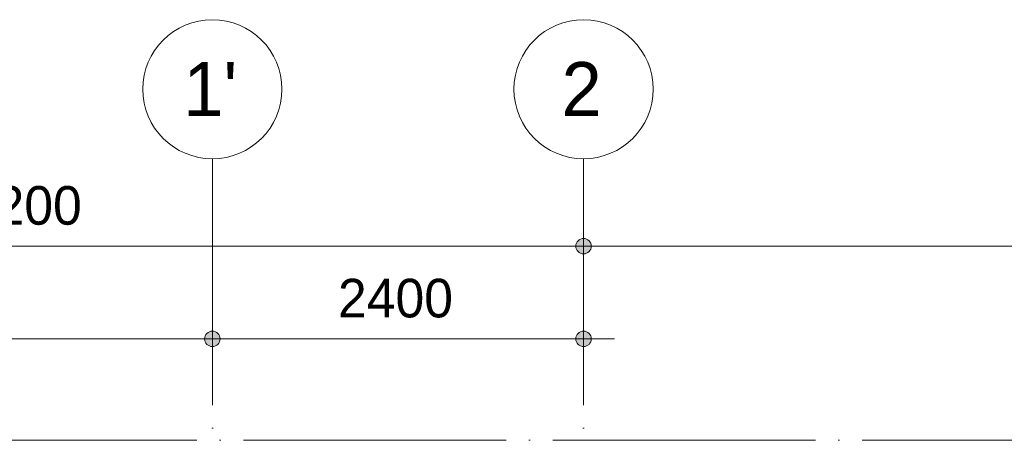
# Model space of a CAD drawing. Header units: millimetres. Extents: x 4517 to 474157, y -4632 to 9900.
# Tile 25 of 114: x 175989 to 182356, y 7165 to 9900. Entities that reach past the tile are written whole.
import ezdxf

# ---------------------------------------------------------------- set-up
doc = ezdxf.new("R2010")
doc.units = ezdxf.units.MM
doc.linetypes.add('WSP_stramienlijn', pattern=[2000, 1700, -150, 0, -150])
for name, color, linetype, lineweight in [('00_maatvoering', 8, 'Continuous', 13), ('00_maatvoering-100', 8, 'Continuous', 13), ('07_stramien', 4, 'Continuous', 13), ('07_stramien - levels', 7, 'Continuous', 13)]:
    doc.layers.add(name, color=color, linetype=linetype, lineweight=lineweight)
doc.styles.add('Revittext', font='txt', dxfattribs={"height": 250})
doc.styles.add('Revittext_2', font='txt', dxfattribs={"height": 350})
doc.dimstyles.new('WSP_25_-_transparant', dxfattribs={"dimscale": 304.8, "dimtxt": 252.223969, "dimasz": 1.312336, "dimexe": 0.656168, "dimexo": 0.0625, "dimgap": 0.213255, "dimtad": 1, "dimdec": 0, "dimzin": 0, "dimdsep": 46, "dimtxsty": 'Revittext', "dimblk1": 'DOTSMALL', "dimblk2": 'DOTSMALL', "dimsah": 1, "dimcen": 0.09, "dimdle": 0.656168, "dimazin": 0, "dimtfac": 1, "dimtdec": 4, "dimtix": 1, "dimtmove": 0, "dimatfit": 3, "dimfxl": 0.656168, "dimfxlon": 1, "dimtvp": 1, "dimtolj": 1, "dimtzin": 0, "dimarcsym": 2})

# ---------------------------------------------------------------- blocks, each defined once
blk = doc.blocks.new('Grid - Stramienbol 9_0mm-3500-as D')
at = {"layer": '07_stramien'}
blk.add_circle((5000, 9450), 450, dxfattribs=at)
blk = doc.blocks.new('DIMBLOCK47-as D')
at = {"layer": '00_maatvoering-100'}
h = blk.add_hatch(color=256, dxfattribs=at)
edge = h.paths.add_edge_path()
edge.add_arc((172435.2, 8434.4), 50, 0, 360)
h = blk.add_hatch(color=256, dxfattribs=at)
edge = h.paths.add_edge_path()
edge.add_arc((179635.2, 8434.4), 50, 0, 360)
for p, q in [((172435.2, 8634.4), (172435.2, 8234.4)), ((172435.2, 8434.4), (172435.2, 8634.4)), ((179635.2, 8634.4), (179635.2, 8234.4)), ((179635.2, 8434.4), (179635.2, 8634.4)), ((172435.2, 8434.4), (179635.2, 8434.4))]:
    blk.add_line(p, q, dxfattribs=at)
for centre in [(172435.2, 8434.4), (179635.2, 8434.4)]:
    blk.add_circle(centre, 50, dxfattribs=at)
at = {"layer": '00_maatvoering-100', "color": 0, "insert": (175647.2, 8823.2), "char_height": 250, "width": 931.288, "attachment_point": 1, "line_spacing_factor": 0.931288, "style": 'Revittext'}
blk.add_mtext('7200', dxfattribs=at)
blk = doc.blocks.new('_DotSmall')
at = {"color": 0, "linetype": 'ByBlock', "const_width": 0.5}
blk.add_lwpolyline([(-0.0625, 0, 1), (0.0625, 0, 1)], format="xyb", close=True, dxfattribs=at)
blk = doc.blocks.new('DIMBLOCK48-as D')
at = {"layer": '00_maatvoering-100'}
h = blk.add_hatch(color=256, dxfattribs=at)
edge = h.paths.add_edge_path()
edge.add_arc((179635.2, 8434.4), 50, 0, 360)
h = blk.add_hatch(color=256, dxfattribs=at)
edge = h.paths.add_edge_path()
edge.add_arc((186835.2, 8434.4), 50, 0, 360)
for p, q in [((179635.2, 8634.4), (179635.2, 8234.4)), ((179635.2, 8434.4), (179635.2, 8634.4)), ((186835.2, 8634.4), (186835.2, 8234.4)), ((186835.2, 8434.4), (186835.2, 8634.4)), ((179635.2, 8434.4), (186835.2, 8434.4))]:
    blk.add_line(p, q, dxfattribs=at)
for centre in [(179635.2, 8434.4), (186835.2, 8434.4)]:
    blk.add_circle(centre, 50, dxfattribs=at)
at = {"layer": '00_maatvoering-100', "color": 0, "insert": (182847.2, 8823.2), "char_height": 250, "width": 931.288, "attachment_point": 1, "line_spacing_factor": 0.931288, "style": 'Revittext'}
blk.add_mtext('7200', dxfattribs=at)
blk = doc.blocks.new('DIMBLOCK58-as D')
at = {"layer": '00_maatvoering-100'}
h = blk.add_hatch(color=256, dxfattribs=at)
edge = h.paths.add_edge_path()
edge.add_arc((172435.2, 7834.4), 50, 0, 360)
h = blk.add_hatch(color=256, dxfattribs=at)
edge = h.paths.add_edge_path()
edge.add_arc((177235.2, 7834.4), 50, 0, 360)
for p, q in [((172435.2, 8034.4), (172435.2, 7634.4)), ((172435.2, 7834.4), (172435.2, 8034.4)), ((177235.2, 8034.4), (177235.2, 7634.4)), ((177235.2, 7834.4), (177235.2, 8034.4)), ((172235.2, 7834.4), (177235.2, 7834.4))]:
    blk.add_line(p, q, dxfattribs=at)
for centre in [(172435.2, 7834.4), (177235.2, 7834.4)]:
    blk.add_circle(centre, 50, dxfattribs=at)
at = {"layer": '00_maatvoering-100', "color": 0, "insert": (174447.2, 8223.2), "char_height": 250, "width": 931.288, "attachment_point": 1, "line_spacing_factor": 0.931288, "style": 'Revittext'}
blk.add_mtext('4800', dxfattribs=at)
blk = doc.blocks.new('DIMBLOCK59-as D')
at = {"layer": '00_maatvoering-100'}
h = blk.add_hatch(color=256, dxfattribs=at)
edge = h.paths.add_edge_path()
edge.add_arc((177235.2, 7834.4), 50, 0, 360)
h = blk.add_hatch(color=256, dxfattribs=at)
edge = h.paths.add_edge_path()
edge.add_arc((179635.2, 7834.4), 50, 0, 360)
for p, q in [((177235.2, 8034.4), (177235.2, 7634.4)), ((177235.2, 7834.4), (177235.2, 8034.4)), ((179635.2, 8034.4), (179635.2, 7634.4)), ((179635.2, 7834.4), (179635.2, 8034.4)), ((177235.2, 7834.4), (179835.2, 7834.4))]:
    blk.add_line(p, q, dxfattribs=at)
for centre in [(177235.2, 7834.4), (179635.2, 7834.4)]:
    blk.add_circle(centre, 50, dxfattribs=at)
at = {"layer": '00_maatvoering-100', "color": 0, "insert": (178047.2, 8223.2), "char_height": 250, "width": 931.288, "attachment_point": 1, "line_spacing_factor": 0.931288, "style": 'Revittext'}
blk.add_mtext('2400', dxfattribs=at)

msp = doc.modelspace()

# ---------------------------------------------------------------- linework, layer by layer
at = {"layer": '07_stramien', "linetype": 'WSP_stramienlijn'}
for p, q in [((177235.2, -4594.5), (177235.2, 9000)), ((179635.2, -4594.5), (179635.2, 9000))]:
    msp.add_line(p, q, dxfattribs=at)
at = {"layer": '07_stramien - levels', "linetype": 'WSP_stramienlijn'}
msp.add_line((165435.2, 7180), (221500.6, 7180), dxfattribs=at)

# ---------------------------------------------------------------- block references
at = {"layer": '07_stramien'}
for p in [(172235.2, 0), (174635.2, 0)]:
    msp.add_blockref('Grid - Stramienbol 9_0mm-3500-as D', p, dxfattribs=at)

# ---------------------------------------------------------------- texts
at = {"layer": '07_stramien', "char_height": 350, "attachment_point": 1, "style": 'Revittext_2'}
for s, insert, width in [("1'", (177046.6, 9625.6), 448.945), ('2', (179492.6, 9625.6), 336.709)]:
    msp.add_mtext(s, dxfattribs=dict(at, insert=insert, width=width))

# ---------------------------------------------------------------- dimensions: what is measured, and where the dimension line sits
at = {"layer": '00_maatvoering'}
for base, p1, p2, override, picture, middle in [((179635.2, 8434.4), (172435.2, 8634.4), (179635.2, 8634.4), {"dimpost": '<>', "dimfxl": 7200}, 'DIMBLOCK47-as D', (176035.2, 8627.1)), ((186835.2, 8434.4), (179635.2, 8634.4), (186835.2, 8634.4), {"dimpost": '<>', "dimfxl": 7200}, 'DIMBLOCK48-as D', (183235.2, 8627.1)), ((177235.2, 7834.4), (172435.2, 8034.4), (177235.2, 8034.4), {"dimpost": '<>', "dimfxl": 4800}, 'DIMBLOCK58-as D', (174835.2, 8027.1)), ((179635.2, 7834.4), (177235.2, 8034.4), (179635.2, 8034.4), {"dimpost": '<>', "dimfxl": 2400}, 'DIMBLOCK59-as D', (178435.2, 8027.1))]:
    dim = msp.add_linear_dim(base=base, p1=p1, p2=p2, dimstyle='WSP_25_-_transparant', override=override, dxfattribs=at)
    dim.commit()
    dim.dimension.update_dxf_attribs({"geometry": picture, "text_midpoint": middle})

doc.saveas('drawing.dxf')
